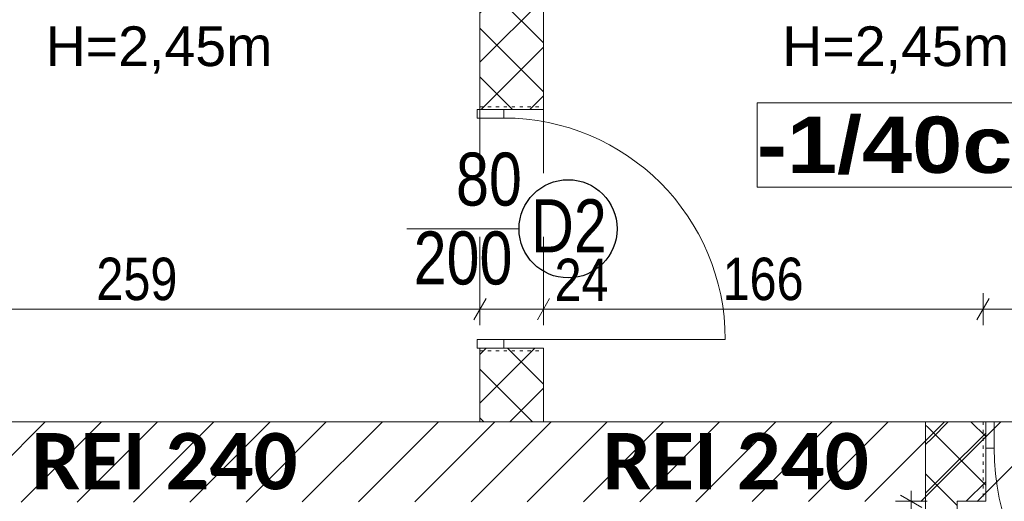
# Model space of a CAD drawing. Header units: centimetres. Extents: x 18292 to 3593338517, y 11794 to 62103.
# Tile 110 of 147: x 1796684037 to 1796684409, y 55790 to 55972. Entities that reach past the tile are written whole.
import ezdxf

# ---------------------------------------------------------------- set-up
doc = ezdxf.new("R2010")
doc.units = ezdxf.units.CM
doc.header["$MEASUREMENT"] = 0
doc.linetypes.add('Kreski-Szerokie', pattern=[3, 1.2, -1.8])
doc.linetypes.add('Przerywana', pattern=[48, 24, -24])
for name, color, linetype in [('499-Wymiary i opisy', 7, 'Continuous'), ('__PROJEKTOWANE', 7, 'Continuous'), ('MF_KRESKOWANIE', 7, 'Continuous'), ('MF_NR', 7, 'Continuous'), ('MF_OKNA', 7, 'Continuous'), ('MF_OPISY', 7, 'Continuous'), ('MF_SCIANY_KONSTR', 7, 'Continuous'), ('MF_WIDOK', 7, 'Continuous')]:
    doc.layers.add(name, color=color, linetype=linetype)
doc.styles.add('GENERATED_STYLE_2', font='txt')
doc.styles.add('GENERATED_STYLE_4', font='txt')
doc.styles.add('GENERATED_STYLE_5', font='txt')
doc.styles.add('GENERATED_STYLE_8', font='txt')
doc.dimstyles.new('GENERATED_STYLE__1', dxfattribs={"dimtxt": 16, "dimasz": 6.08, "dimexe": 0.18, "dimexo": 0.0625, "dimgap": 0.09, "dimtad": 1, "dimtih": 1, "dimtoh": 1, "dimdec": 0, "dimzin": 0, "dimdsep": 46, "dimtxsty": 'GENERATED_STYLE_4', "dimblk": 'ARROWHEAD_2', "dimblk1": 'ARROWHEAD_2', "dimblk2": 'ARROWHEAD_2', "dimcen": 0.09, "dimse1": 1, "dimse2": 1, "dimclrd": 7, "dimclre": 7, "dimclrt": 7, "dimadec": 0, "dimazin": 0, "dimtfac": 1, "dimtdec": 4, "dimtmove": 0, "dimatfit": 3, "dimfxl": 0, "dimtolj": 1, "dimtzin": 0, "dimarcsym": 0})
doc.dimstyles.new('GENERATED_STYLE__2', dxfattribs={"dimtxt": 16, "dimasz": 6.08, "dimexe": 0.18, "dimexo": 0.0625, "dimgap": 0.09, "dimtad": 1, "dimtih": 1, "dimtoh": 1, "dimdec": 0, "dimzin": 0, "dimdsep": 46, "dimtxsty": 'GENERATED_STYLE_4', "dimblk": 'ARROWHEAD_2', "dimblk1": 'ARROWHEAD_2', "dimblk2": 'ARROWHEAD_2', "dimcen": 0.09, "dimse1": 1, "dimse2": 1, "dimclrd": 7, "dimclre": 7, "dimclrt": 7, "dimadec": 0, "dimazin": 0, "dimtfac": 1, "dimtdec": 4, "dimtmove": 2, "dimatfit": 3, "dimfxl": 0, "dimtolj": 1, "dimtzin": 0, "dimarcsym": 0})
doc.dimstyles.new('GENERATED_STYLE__4', dxfattribs={"dimtxt": 16, "dimasz": 6.08, "dimexe": 0.18, "dimexo": 0.0625, "dimgap": 0.09, "dimtad": 1, "dimdec": 0, "dimzin": 0, "dimdsep": 46, "dimtxsty": 'GENERATED_STYLE_4', "dimblk": 'ARROWHEAD_2', "dimblk1": 'ARROWHEAD_2', "dimblk2": 'ARROWHEAD_2', "dimcen": 0.09, "dimse1": 1, "dimse2": 1, "dimclrd": 7, "dimclre": 7, "dimclrt": 7, "dimadec": 0, "dimazin": 0, "dimtfac": 1, "dimtdec": 4, "dimtmove": 0, "dimatfit": 3, "dimfxl": 0, "dimtolj": 1, "dimtzin": 0, "dimarcsym": 0})
pattern_1 = [(45, (1801523908.342, 3898003.605), (-9.192387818, 9.192387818), []), (135, (1801523908.342, 3898003.605), (9.192387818, 9.192387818), [])]

# ---------------------------------------------------------------- blocks, each defined once
blk = doc.blocks.new('Drzwi metalowe 21_4')
at = {"layer": '__PROJEKTOWANE', "color": 7, "linetype": 'Continuous', "lineweight": 13}
blk.add_line((41.8, 0), (41.8, 83.6), dxfattribs=at)
at = {"layer": '__PROJEKTOWANE', "color": 150, "linetype": 'Continuous', "lineweight": 13}
for p, q in [((-45, 15), (-49.3, 15)), ((-45, 15), (-49.3, 15)), ((-45, 15), (-45, 0)), ((-45, 15), (-45, 0)), ((-45, 15), (-45, 0)), ((45, 15), (45, 0)), ((45, 15), (45, 0)), ((45, 15), (45, 0)), ((45, 15), (49.3, 15)), ((45, 15), (49.3, 15)), ((-45, 0), (-45, -9)), ((-45, 0), (-45, -9)), ((45, 0), (45, -9)), ((45, 0), (45, -9)), ((-45, -9), (-49.3, -9)), ((-45, -9), (-49.3, -9)), ((45, -9), (49.3, -9)), ((45, -9), (49.3, -9))]:
    blk.add_line(p, q, dxfattribs=at)
at = {"layer": '__PROJEKTOWANE', "color": 7, "linetype": 'Przerywana', "lineweight": 13}
for p, q in [((-45, 15), (45, 15)), ((-45, -9), (45, -9))]:
    blk.add_line(p, q, dxfattribs=at)
at = {"layer": '__PROJEKTOWANE', "color": 7, "linetype": 'Continuous', "lineweight": 15}
for p, q in [((-41.8, 0), (-45, 0)), ((-45, 0), (-45, -10)), ((-41.8, -10), (-41.8, 0)), ((45, 0), (41.8, 0)), ((41.8, 0), (41.8, -10)), ((45, -10), (45, 0)), ((-45, -10), (-41.8, -10)), ((41.8, -10), (45, -10))]:
    blk.add_line(p, q, dxfattribs=at)
at = {"layer": '__PROJEKTOWANE', "color": 7, "linetype": 'Continuous', "lineweight": 13}
blk.add_arc((41.8, 0), 83.6, 90, 180, dxfattribs=at)
blk = doc.blocks.new('Drzwi metalowe 21_6')
at = {"layer": '__PROJEKTOWANE', "color": 7, "linetype": 'Continuous', "lineweight": 13}
blk.add_line((46.8, 0), (46.8, 93.6), dxfattribs=at)
at = {"layer": '__PROJEKTOWANE', "color": 150, "linetype": 'Continuous', "lineweight": 13}
for p, q in [((-50, 20), (-54.3, 20)), ((-50, 20), (-54.3, 20)), ((-50, 20), (-50, 0)), ((-50, 20), (-50, 0)), ((-50, 20), (-50, 0)), ((50, 20), (50, 0)), ((50, 20), (50, 0)), ((50, 20), (50, 0)), ((50, 20), (54.3, 20)), ((50, 20), (54.3, 20)), ((-50, 0), (-50, -10)), ((-50, 0), (-50, -10)), ((50, 0), (50, -10)), ((50, 0), (50, -10)), ((-50, -10), (-54.3, -10)), ((-50, -10), (-54.3, -10)), ((50, -10), (54.3, -10)), ((50, -10), (54.3, -10))]:
    blk.add_line(p, q, dxfattribs=at)
at = {"layer": '__PROJEKTOWANE', "color": 7, "linetype": 'Continuous', "lineweight": 15}
for p, q in [((-46.8, 0), (-50, 0)), ((-50, 0), (-50, -10)), ((-46.8, -10), (-46.8, 0)), ((50, 0), (46.8, 0)), ((46.8, 0), (46.8, -10)), ((50, -10), (50, 0)), ((-50, -10), (-46.8, -10)), ((46.8, -10), (50, -10))]:
    blk.add_line(p, q, dxfattribs=at)
at = {"layer": '__PROJEKTOWANE', "color": 7, "linetype": 'Continuous', "lineweight": 13}
blk.add_arc((46.8, 0), 93.6, 90, 180, dxfattribs=at)
blk = doc.blocks.new('*D595', base_point=(1801523908.34, 3898003.61))
at = {"layer": '499-Wymiary i opisy', "color": 7, "linetype": 'Continuous', "lineweight": 13}
for p, q in [((1796683952.06, 55856.99), (1796683952.06, 55868.99)), ((1796684210.88, 55856.99), (1796684210.88, 55868.99)), ((1796683954.37, 55866.99), (1796683949.75, 55858.99)), ((1796684213.19, 55866.99), (1796684208.57, 55858.99)), ((1796683952.06, 55862.99), (1796684210.88, 55862.99))]:
    blk.add_line(p, q, dxfattribs=at)
at = {"layer": '499-Wymiary i opisy', "color": 7, "lineweight": 13, "insert": (1796684066.11, 55866.19), "char_height": 16, "attachment_point": 7, "style": 'GENERATED_STYLE_4'}
blk.add_mtext('\\A1;{\\pql;\\fArial Narrow|b0|i0|c238|p34;259}', dxfattribs=at)
blk = doc.blocks.new('ARROWHEAD_2')
at = {"color": 0, "linetype": 'Continuous', "lineweight": 0}
for p, q in [((-0.378, -0.655), (0.378, 0.655)), ((0, 0), (-1, 0))]:
    blk.add_line(p, q, dxfattribs=at)
blk = doc.blocks.new('*D596', base_point=(1801523908.34, 3898003.61))
at = {"layer": '499-Wymiary i opisy', "color": 7, "linetype": 'Continuous', "lineweight": 13}
for p, q in [((1796684210.88, 55856.99), (1796684210.88, 55868.99)), ((1796684234.88, 55856.99), (1796684234.88, 55868.99)), ((1796684213.19, 55866.99), (1796684208.57, 55858.99)), ((1796684237.19, 55866.99), (1796684232.57, 55858.99)), ((1796684210.88, 55862.99), (1796684234.88, 55862.99))]:
    blk.add_line(p, q, dxfattribs=at)
blk = doc.blocks.new('*D597', base_point=(1801523908.34, 3898003.61))
at = {"layer": '499-Wymiary i opisy', "color": 7, "linetype": 'Continuous', "lineweight": 13}
for p, q in [((1796684234.88, 55856.99), (1796684234.88, 55868.99)), ((1796684400.79, 55856.99), (1796684400.79, 55868.99)), ((1796684237.19, 55866.99), (1796684232.57, 55858.99)), ((1796684403.1, 55866.99), (1796684398.48, 55858.99)), ((1796684234.88, 55862.99), (1796684400.79, 55862.99))]:
    blk.add_line(p, q, dxfattribs=at)
at = {"layer": '499-Wymiary i opisy', "color": 7, "lineweight": 13, "char_height": 16, "attachment_point": 7, "style": 'GENERATED_STYLE_4'}
for s, insert in [('\\A1;{\\pql;\\fArial Narrow|b0|i0|c238|p34;24}', (1796684239.04, 55866.04)), ('\\A1;{\\pql;\\fArial Narrow|b0|i0|c238|p34;166}', (1796684302.47, 55866.19))]:
    blk.add_mtext(s, dxfattribs=dict(at, insert=insert))
blk = doc.blocks.new('*D598', base_point=(1801523908.34, 3898003.61))
at = {"layer": '499-Wymiary i opisy', "color": 7, "linetype": 'Continuous', "lineweight": 13}
for p, q in [((1796684400.79, 55856.99), (1796684400.79, 55868.99)), ((1796684502.79, 55856.99), (1796684502.79, 55868.99)), ((1796684403.1, 55866.99), (1796684398.48, 55858.99)), ((1796684505.1, 55866.99), (1796684500.48, 55858.99)), ((1796684400.79, 55862.99), (1796684502.79, 55862.99))]:
    blk.add_line(p, q, dxfattribs=at)
at = {"layer": '499-Wymiary i opisy', "color": 7, "lineweight": 13, "char_height": 16, "attachment_point": 7, "style": 'GENERATED_STYLE_4'}
for s, insert in [('\\A1;{\\pql;\\fArial Narrow|b0|i0|c238|p34;102}', (1796684426.19, 55866.19)), ('\\A1;{\\pql;\\fArial Narrow|b0|i0|c238|p34;13}', (1796684479.99, 55866.19))]:
    blk.add_mtext(s, dxfattribs=dict(at, insert=insert))
blk = doc.blocks.new('*D750', base_point=(1801523908.34, 3898003.61))
at = {"layer": '499-Wymiary i opisy', "color": 7, "linetype": 'Continuous', "lineweight": 13}
for p, q in [((1796684373.67, 55790.49), (1796684373.67, 55794.41)), ((1796684379.67, 55790.49), (1796684367.67, 55790.49)), ((1796684377.67, 55788.18), (1796684369.67, 55792.8)), ((1796684373.67, 55671.99), (1796684373.67, 55790.49)), ((1796684373.62, 55672.74), (1796684373.62, 55689.26)), ((1796684379.67, 55671.99), (1796684367.67, 55671.99)), ((1796684369.67, 55674.3), (1796684377.67, 55669.68)), ((1796684373.62, 55668.99), (1796684373.62, 55672.74))]:
    blk.add_line(p, q, dxfattribs=at)
at = {"layer": '499-Wymiary i opisy', "color": 7, "lineweight": 13, "char_height": 16, "attachment_point": 7, "rotation": 90, "style": 'GENERATED_STYLE_4'}
for s, insert in [('\\A1;{\\pql;\\fArial Narrow|b0|i0|c238|p34;119}', (1796684370.47, 55715.88)), ('\\A1;{\\pql;\\fArial Narrow|b0|i0|c238|p34;6}', (1796684370.47, 55675.88))]:
    blk.add_mtext(s, dxfattribs=dict(at, insert=insert))

msp = doc.modelspace()

# ---------------------------------------------------------------- hatches: boundary and pattern name
at = {"layer": '__PROJEKTOWANE', "linetype": 'Continuous', "lineweight": 0, "true_color": 0x000000}
h = msp.add_hatch(dxfattribs=at)
h.set_pattern_fill('Concrete_Block_000c', color=18, style=0, pattern_type=2)
h.set_pattern_definition(pattern_1)
h.paths.add_polyline_path([(1796684210.88, 56258.99), (1796684210.88, 55938.32), (1796684234.88, 55938.32), (1796684234.88, 56258.99)])
h = msp.add_hatch(dxfattribs=at)
h.set_pattern_fill('Concrete_Block_000c', color=18, style=0, pattern_type=2)
h.set_pattern_definition(pattern_1)
h.paths.add_polyline_path([(1796684210.88, 55820.49), (1796684234.88, 55820.49), (1796684234.88, 55848.32), (1796684210.88, 55848.32)])
h = msp.add_hatch(dxfattribs=at)
h.set_pattern_fill('Concrete_Block_000c', color=18, style=0, pattern_type=2)
h.set_pattern_definition(pattern_1)
h.paths.add_polyline_path([(1796684379.06, 55820.49), (1796684379.06, 55614.6), (1796684391.06, 55614.6), (1796684391.06, 55790.49)])
h = msp.add_hatch(dxfattribs=at)
h.set_pattern_fill('Concrete_Block_000c', color=18, style=0, pattern_type=2)
h.set_pattern_definition(pattern_1)
h.paths.add_polyline_path([(1796684379.06, 55820.49), (1796684391.06, 55790.49), (1796684401.79, 55790.49), (1796684401.79, 55820.49)])
at = {"layer": 'MF_KRESKOWANIE', "linetype": 'Continuous', "lineweight": 13}
h = msp.add_hatch(dxfattribs=at)
h.set_pattern_fill('bloczki_ceramiczne_000c', color=250, style=0, pattern_type=2)
h.set_pattern_definition([(45, (1801523908.342, 3898003.605), (-10.606601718, 10.606601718), [])])
h.paths.add_polyline_path([(1796683914.06, 54907.49), (1796684214.06, 54907.49), (1796684214.06, 54896.49), (1796684214.06, 54735.49), (1796684214.06, 54106.49), (1796684282.06, 54106.49), (1796684590.06, 54106.49), (1796684590.06, 53966.49), (1796684632.06, 53966.49), (1796684913.74, 53966.49), (1796684913.74, 53894.49), (1796684913.74, 53558.49), (1796685083.74, 53558.49), (1796685083.74, 53894.49), (1796685083.74, 53966.49), (1796685083.74, 54106.49), (1796685459.06, 54106.49), (1796685459.06, 54607.49), (1796685759.06, 54607.49), (1796685759.06, 54660.49), (1796685759.06, 55820.49), (1796685440.06, 55820.49), (1796684664.06, 55820.49), (1796684664.06, 55776.49), (1796684735.06, 55776.49), (1796684735.06, 55556.49), (1796684668.06, 55556.49), (1796684658.06, 55556.49), (1796684658.06, 55514.49), (1796684878.06, 55514.49), (1796684878.06, 55556.49), (1796684777.06, 55556.49), (1796684777.06, 55776.49), (1796685115.06, 55776.49), (1796685115.06, 55556.49), (1796684958.06, 55556.49), (1796684958.06, 55514.49), (1796685157.06, 55514.49), (1796685157.06, 55776.49), (1796685421.06, 55776.49), (1796685721.06, 55776.49), (1796685721.06, 55234.49), (1796685421.06, 55234.49), (1796685157.06, 55234.49), (1796685157.06, 55434.49), (1796685115.06, 55434.49), (1796685115.06, 55393.49), (1796685115.06, 55026.49), (1796685157.06, 55026.49), (1796685157.06, 55192.49), (1796685721.06, 55192.49), (1796685721.06, 54645.49), (1796685457.06, 54645.49), (1796685457.06, 54735.49), (1796685457.06, 54747.49), (1796685157.06, 54747.49), (1796685157.06, 54934.49), (1796685115.06, 54934.49), (1796685115.06, 54747.49), (1796685115.06, 54705.49), (1796685421.06, 54705.49), (1796685421.06, 54144.49), (1796685019.06, 54144.49), (1796685019.06, 54705.49), (1796685023.06, 54705.49), (1796685023.06, 54747.49), (1796684925.06, 54747.49), (1796684925.06, 54705.49), (1796684977.06, 54705.49), (1796684977.06, 54290.49), (1796684952.06, 54290.49), (1796684967.06, 54248.49), (1796684977.06, 54248.49), (1796684977.06, 54144.49), (1796684797.06, 54144.49), (1796684797.06, 54147.49), (1796684755.06, 54147.49), (1796684755.06, 54144.49), (1796684742.06, 54144.49), (1796684742.06, 54106.49), (1796685045.74, 54106.49), (1796685045.74, 54008.49), (1796685045.74, 53894.49), (1796685045.39, 53894.49), (1796685045.39, 53600.49), (1796684955.74, 53600.49), (1796684955.74, 53894.49), (1796684955.74, 53983.49), (1796684930.74, 54008.49), (1796684632.06, 54008.49), (1796684632.06, 54106.49), (1796684682.06, 54106.49), (1796684682.06, 54144.49), (1796684632.06, 54144.49), (1796684632.06, 54159.49), (1796684590.06, 54159.49), (1796684590.06, 54144.49), (1796684252.06, 54144.49), (1796684252.06, 54705.49), (1796684392.06, 54705.49), (1796684392.06, 54747.49), (1796684252.06, 54747.49), (1796684252.06, 54907.49), (1796684516.06, 54907.49), (1796684516.06, 54871.49), (1796684558.06, 54871.49), (1796684558.06, 55099.49), (1796684516.06, 55099.49), (1796684516.06, 54945.49), (1796684262.06, 54945.49), (1796683952.06, 54945.49), (1796683952.06, 55790.1), (1796684414.6, 55790.44), (1796684414.74, 55820.49), (1796683952.06, 55820.49), (1796683928.06, 55782.49), (1796683914.06, 55782.49), (1796683914.06, 54945.49)])

# ---------------------------------------------------------------- linework, layer by layer
at = {"layer": '__PROJEKTOWANE', "color": 150, "linetype": 'Continuous', "lineweight": 13}
for p, q in [((1796684210.88, 55938.32), (1796684210.88, 55942.62)), ((1796684234.88, 55938.32), (1796684234.88, 55942.62)), ((1796684219.88, 55938.32), (1796684210.88, 55938.32)), ((1796684234.88, 55938.32), (1796684219.88, 55938.32)), ((1796684234.88, 55938.32), (1796684219.88, 55938.32)), ((1796684210.88, 55848.32), (1796684210.88, 55844.02)), ((1796684219.88, 55848.32), (1796684210.88, 55848.32)), ((1796684234.88, 55848.32), (1796684219.88, 55848.32)), ((1796684234.88, 55848.32), (1796684219.88, 55848.32)), ((1796684234.88, 55848.32), (1796684234.88, 55844.02)), ((1796684401.79, 55820.49), (1796684397.49, 55820.49)), ((1796684401.79, 55810.49), (1796684401.79, 55820.49)), ((1796684401.79, 55790.49), (1796684401.79, 55810.49)), ((1796684401.79, 55790.49), (1796684401.79, 55810.49)), ((1796684401.79, 55790.49), (1796684397.49, 55790.49))]:
    msp.add_line(p, q, dxfattribs=at)
at = {"layer": '__PROJEKTOWANE', "color": 150, "linetype": 'Continuous', "lineweight": 13, "flags": 128}
for points in [[(1796684210.88, 56258.99), (1796684210.88, 55938.32)], [(1796684234.88, 55938.32), (1796684234.88, 56258.99)], [(1796684210.88, 55848.32), (1796684210.88, 55820.49)], [(1796684234.88, 55820.49), (1796684234.88, 55848.32)], [(1796684210.88, 55820.49), (1796684234.88, 55820.49)], [(1796684379.06, 55820.49), (1796684379.06, 55671.99)], [(1796684401.79, 55820.49), (1796684379.06, 55820.49)], [(1796684391.06, 55614.6), (1796684391.06, 55790.49)], [(1796684391.06, 55790.49), (1796684401.79, 55790.49)]]:
    msp.add_lwpolyline(points, dxfattribs=at)
at = {"layer": '__PROJEKTOWANE', "color": 7, "linetype": 'Kreski-Szerokie', "lineweight": 13, "flags": 128}
for points in [[(1796684210.88, 55939.32), (1796684235, 55939.32)], [(1796684210.88, 55847.32), (1796684235, 55847.32)], [(1796684400.79, 55820.49), (1796684400.79, 55790.49)]]:
    msp.add_lwpolyline(points, dxfattribs=at)
at = {"layer": '__PROJEKTOWANE', "color": 7, "linetype": 'Continuous', "lineweight": 25}
msp.add_circle((1796684244.16, 55893.32), 18.52, dxfattribs=at)
at = {"layer": 'MF_OKNA', "color": 7, "linetype": 'Continuous', "lineweight": 13}
msp.add_line((1796684183.24, 55893.32), (1796684225.64, 55893.32), dxfattribs=at)
at = {"layer": 'MF_SCIANY_KONSTR', "color": 7, "linetype": 'Continuous', "lineweight": 13}
msp.add_line((1796683952.06, 55820.49), (1796684416.79, 55820.49), dxfattribs=at)
at = {"layer": 'MF_WIDOK', "color": 5, "linetype": 'Continuous', "lineweight": 15, "flags": 128}
msp.add_lwpolyline([(1796684315.53, 55940.91), (1796684413.87, 55940.91), (1796684413.87, 55909.01), (1796684315.53, 55909.01)], close=True, dxfattribs=at)

# ---------------------------------------------------------------- block references
at = {"layer": '__PROJEKTOWANE', "color": 5, "linetype": 'Continuous', "lineweight": 13, "zscale": 100, "rotation": 270}
msp.add_blockref('Drzwi metalowe 21_4', (1796684219.88, 55893.32), dxfattribs=at)
at = {"layer": '__PROJEKTOWANE', "color": 5, "linetype": 'Continuous', "lineweight": 13, "xscale": -1, "zscale": 100, "rotation": 180}
msp.add_blockref('Drzwi metalowe 21_6', (1796684451.79, 55810.49), dxfattribs=at)

# ---------------------------------------------------------------- texts
at = {"layer": '__PROJEKTOWANE', "color": 1, "linetype": 'Continuous', "lineweight": 13, "char_height": 21.2625, "attachment_point": 7, "style": 'GENERATED_STYLE_8'}
for insert in [(1796684041.56, 55794.77), (1796684257.17, 55794.77)]:
    msp.add_mtext('\\A1;{\\pql;\\fCalibri Light|b1|i0|c238|p34;REI 240}', dxfattribs=dict(at, insert=insert))
at = {"layer": 'MF_NR', "color": 7, "linetype": 'Continuous', "lineweight": 13, "insert": (1796684315.44, 55913.78), "char_height": 21.2625, "attachment_point": 7, "style": 'GENERATED_STYLE_5'}
msp.add_mtext('\\A1;{\\pql;\\fArial Black|b0|i0|c238|p38;-1/40c}', dxfattribs=at)
at = {"layer": 'MF_OKNA', "color": 7, "linetype": 'Continuous', "lineweight": 13, "char_height": 20, "attachment_point": 4, "style": 'GENERATED_STYLE_2'}
for s, insert in [('\\A1;{\\W0.800000x;\\pql;\\fArial|b0|i0|c238|p38;80}', (1796684201.84, 55911.93)), ('\\A1;{\\W0.800000x;\\pql;\\fArial|b0|i0|c238|p38;D2}', (1796684230.19, 55894.46)), ('\\A1;{\\W0.800000x;\\pql;\\fArial|b0|i0|c238|p38;200}', (1796684185.85, 55882.18))]:
    msp.add_mtext(s, dxfattribs=dict(at, insert=insert))
at = {"layer": 'MF_OPISY', "color": 7, "linetype": 'Continuous', "lineweight": 13, "char_height": 15, "attachment_point": 2, "style": 'GENERATED_STYLE_2'}
for insert in [(1796684089.75, 55969.71), (1796684367.79, 55969.71)]:
    msp.add_mtext('\\A1;{\\pqc;\\fArial|b0|i0|c238|p38;H=2,45m}', dxfattribs=dict(at, insert=insert))

# ---------------------------------------------------------------- dimensions: what is measured, and where the dimension line sits
at = {"layer": '499-Wymiary i opisy', "color": 7, "linetype": 'Continuous', "lineweight": 13}
for base, p1, p2, dimstyle, picture, middle in [((1796684210.88, 55862.99), (1796683952.06, 55820.49), (1796684210.88, 55820.49), 'GENERATED_STYLE__1', '*D595', (1796684084.4, 55874.19)), ((1796684400.79, 55862.99), (1796684234.88, 55820.49), (1796684400.79, 55820.49), 'GENERATED_STYLE__1', '*D597', (1796684320.77, 55874.19)), ((1796684502.79, 55862.99), (1796684400.79, 55820.49), (1796684502.79, 55820.49), 'GENERATED_STYLE__1', '*D598', (1796684444.48, 55874.19)), ((1796684234.88, 55862.99), (1796684210.88, 55820.49), (1796684234.88, 55820.49), 'GENERATED_STYLE__2', '*D596', (1796684251.24, 55874.04))]:
    dim = msp.add_linear_dim(base=base, p1=p1, p2=p2, dimstyle=dimstyle, dxfattribs=at)
    dim.commit()
    dim.dimension.update_dxf_attribs({"geometry": picture, "text_midpoint": middle, "dimtype": 160})
dim = msp.add_linear_dim(base=(1796684373.67487502, 55790.49378463), p1=(1796684379.05622411, 55671.99378463), p2=(1796684379.05622411, 55790.49378463), angle=90, dimstyle='GENERATED_STYLE__4', dxfattribs=at)
dim.commit()
dim.dimension.update_dxf_attribs({"geometry": '*D750', "text_midpoint": (1796684362.47487497, 55734.1801852), "dimtype": 160, "text_rotation": 90})

doc.saveas('drawing.dxf')
